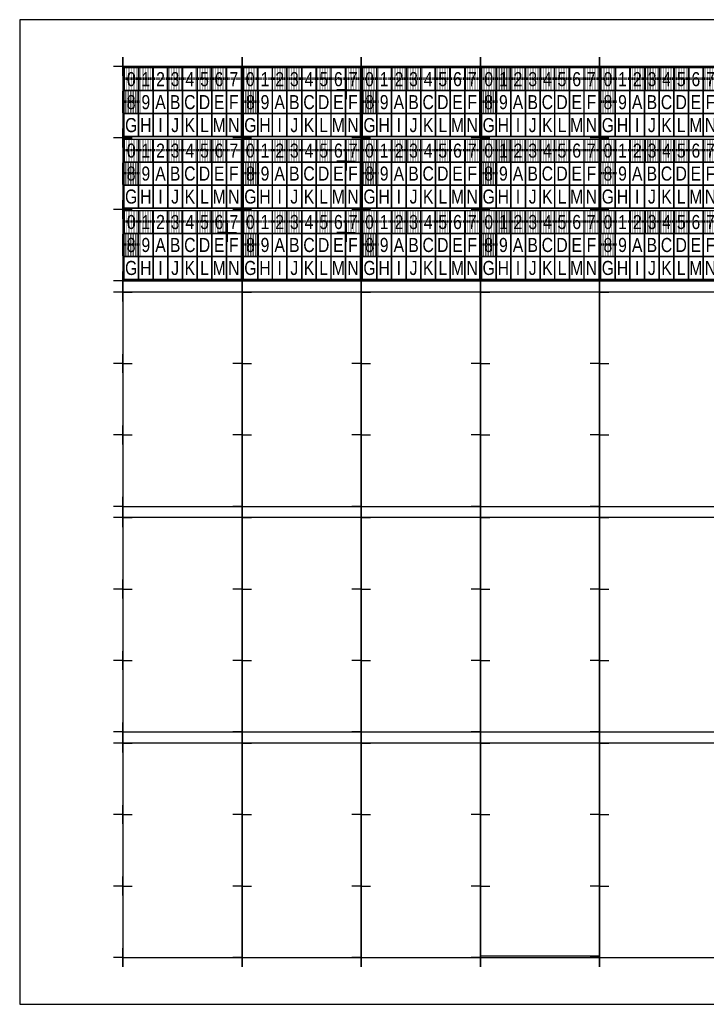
# Model space of a CAD drawing. Header units: millimetres. Extents: x 0 to 297, y 0 to 210.
# Tile 1 of 2: x 0 to 146, y 0 to 210. Entities that reach past the tile are written whole.
import ezdxf
from ezdxf.enums import TextEntityAlignment as Align

# ---------------------------------------------------------------- set-up
doc = ezdxf.new("R2010")
doc.units = ezdxf.units.MM
doc.header["$MEASUREMENT"] = 0
for name, color, linetype in [('5_GREEN', 3, 'Continuous'), ('CHARACTER_TEXT', 7, 'Continuous'), ('COLOUR_TEXT', 7, 'Continuous'), ('CUT_POINT', 253, 'Continuous')]:
    doc.layers.add(name, color=color, linetype=linetype)
for name, color, linetype, plot in [('INNER_LABEL_BOUNDARY', 7, 'Continuous', False), ('INVISIBLE_TEXT', 7, 'Continuous', False), ('LABEL_BOUNDARY', 2, 'Continuous', False), ('PAGE_BOUNDARY', 7, 'Continuous', False)]:
    doc.layers.add(name, color=color, linetype=linetype, plot=plot)
doc.layers.get('INVISIBLE_TEXT').off()
doc.styles.get("Standard").update_dxf_attribs({"font": 'arial.ttf'})

# ---------------------------------------------------------------- blocks, each defined once
blk = doc.blocks.new('AVERY_SINGLE_457_254')
at = {"layer": 'LABEL_BOUNDARY'}
for p, q in [((0, 0), (0, 0)), ((0, 0), (0, -25.4)), ((45.7, 0), (0, 0)), ((45.7, -25.4), (45.7, 0)), ((0, -25.4), (45.7, -25.4))]:
    blk.add_line(p, q, dxfattribs=at)
blk = doc.blocks.new('CUT_POINT')
at = {"layer": 'CUT_POINT'}
for p, q in [((-2, 0), (2, 0)), ((2, 0), (-2, 0)), ((0, 0), (0, 2)), ((0, 0), (0, -2))]:
    blk.add_line(p, q, dxfattribs=at)
blk = doc.blocks.new('3_LINE_LABEL')
at = {"layer": 'INNER_LABEL_BOUNDARY'}
for p, q in [((0.2, 15), (25.2, 15)), ((0.2, 15), (0.2, 10.1)), ((12.7, 15), (12.7, 10.1)), ((25.2, 15), (25.2, 10.1)), ((0.2, 10.1), (25.2, 10.1)), ((0.2, 10.1), (0.2, 5.2)), ((12.7, 10.1), (12.7, 5.2)), ((25.2, 10.1), (25.2, 5.2)), ((0.2, 5.2), (25.2, 5.2)), ((0.2, 5.2), (0.2, 0.3)), ((12.7, 5.2), (12.7, 0.3)), ((25.2, 5.2), (25.2, 0.3)), ((0.2, 0.3), (25.2, 0.3))]:
    blk.add_line(p, q, dxfattribs=at)
at = {"layer": 'COLOUR_TEXT'}
for tag, p in [('ID_TOP', (12.7, 12.55)), ('ID_MIDDLE', (12.7, 7.65)), ('ID_BOTTOM', (12.7, 2.75))]:
    blk.add_attdef(tag, text='', height=3, dxfattribs=at).set_placement(p, align=Align.MIDDLE_CENTER)
blk = doc.blocks.new('BLOB_4')
at = {"layer": 'COLOUR_TEXT'}
blk.add_lwpolyline([(0, 4.9), (3.12, 4.9), (3.12, 0), (0, 0)], close=True, dxfattribs=at)
at = {"layer": 'CHARACTER_TEXT', "color": 255, "width": 0.8}
blk.add_attdef('C_W', text='', height=3, dxfattribs=at).set_placement((1.56, 2.45), align=Align.MIDDLE_CENTER)
at = {"layer": 'CHARACTER_TEXT', "color": 7, "width": 0.8}
blk.add_attdef('C_B', text='', height=3, dxfattribs=at).set_placement((1.56, 2.45), align=Align.MIDDLE_CENTER)
at = {"layer": 'COLOUR_TEXT', "color": 0, "flags": 1}
blk.add_attdef('VER_NSB', (0.1, 5.77), '', height=3, dxfattribs=at)
at = {"layer": 'COLOUR_TEXT', "color": 40, "width": 0.03}
blk.add_attdef('3_ORANGE', text='', height=4.7, dxfattribs=at).set_placement((1.56, 2.45), align=Align.MIDDLE_CENTER)
at = {"layer": 'COLOUR_TEXT', "color": 2, "width": 0.03}
blk.add_attdef('4_YELLOW', text='', height=4.7, dxfattribs=at).set_placement((1.56, 2.45), align=Align.MIDDLE_CENTER)
at = {"layer": 'COLOUR_TEXT', "color": 34, "width": 0.03}
blk.add_attdef('1_BROWN', text='', height=4.7, dxfattribs=at).set_placement((1.56, 2.45), align=Align.MIDDLE_CENTER)
at = {"layer": 'COLOUR_TEXT', "color": 6, "width": 0.03}
blk.add_attdef('7_VIOLET', text='', height=4.7, dxfattribs=at).set_placement((1.56, 2.45), align=Align.MIDDLE_CENTER)
at = {"layer": 'COLOUR_TEXT', "color": 3, "width": 0.03}
blk.add_attdef('5_GREEN', text='', height=4.7, dxfattribs=at).set_placement((1.56, 2.45), align=Align.MIDDLE_CENTER)
at = {"layer": 'COLOUR_TEXT', "color": 250, "width": 0.03}
blk.add_attdef('0_BLACK', text='', height=4.7, dxfattribs=at).set_placement((1.56, 2.45), align=Align.MIDDLE_CENTER)
at = {"layer": 'COLOUR_TEXT', "color": 5, "width": 0.03}
blk.add_attdef('6_BLUE', text='', height=4.7, dxfattribs=at).set_placement((1.56, 2.45), align=Align.MIDDLE_CENTER)
at = {"layer": 'COLOUR_TEXT', "color": 9, "width": 0.03}
blk.add_attdef('8_GREY', text='', height=4.7, dxfattribs=at).set_placement((1.56, 2.45), align=Align.MIDDLE_CENTER)
at = {"layer": 'COLOUR_TEXT', "color": 1, "width": 0.03}
blk.add_attdef('2_RED', text='', height=4.7, dxfattribs=at).set_placement((1.56, 2.45), align=Align.MIDDLE_CENTER)

msp = doc.modelspace()

# ---------------------------------------------------------------- linework, layer by layer
at = {"layer": 'INNER_LABEL_BOUNDARY'}
msp.add_line((123.4, 10.3), (98.4, 10.3), dxfattribs=at)
at = {"layer": 'PAGE_BOUNDARY'}
msp.add_lwpolyline([(297, 0), (297, 210), (0, 210), (0, 0)], close=True, dxfattribs=at)

# ---------------------------------------------------------------- block references
at = {"layer": '5_GREEN', "rotation": 90}
msp.add_blockref('AVERY_SINGLE_457_254', (123.6, 58.1), dxfattribs=at)
at = {"layer": 'CHARACTER_TEXT', "color": 0}
for p, values in [((22.2, 194.87), {'0_BLACK': 'HHHHHHHHHHHHHHHHHHHHH', 'C_W': '0'}), ((25.32, 194.87), {'1_BROWN': 'HHHHHHHHHHHHHHHHHHHHH', 'C_W': '1'}), ((28.45, 194.87), {'2_RED': 'HHHHHHHHHHHHHHHHHHHHH', 'C_W': '2'}), ((31.57, 194.87), {'3_ORANGE': 'HHHHHHHHHHHHHHHHHHHHH', 'C_W': '3'}), ((34.7, 194.87), {'4_YELLOW': 'HHHHHHHHHHHHHHHHHHHHH', 'C_B': '4'}), ((37.82, 194.87), {'5_GREEN': 'HHHHHHHHHHHHHHHHHHHHH', 'C_B': '5'}), ((40.95, 194.87), {'6_BLUE': 'HHHHHHHHHHHHHHHHHHHHH', 'C_W': '6'}), ((44.08, 194.87), {'7_VIOLET': 'HHHHHHHHHHHHHHHHHHHHH', 'C_B': '7'}), ((47.6, 194.87), {'0_BLACK': 'HHHHHHHHHHHHHHHHHHHHH', 'C_W': '0'}), ((50.72, 194.87), {'1_BROWN': 'HHHHHHHHHHHHHHHHHHHHH', 'C_W': '1'}), ((53.85, 194.87), {'2_RED': 'HHHHHHHHHHHHHHHHHHHHH', 'C_W': '2'}), ((56.97, 194.87), {'3_ORANGE': 'HHHHHHHHHHHHHHHHHHHHH', 'C_W': '3'}), ((60.1, 194.87), {'4_YELLOW': 'HHHHHHHHHHHHHHHHHHHHH', 'C_B': '4'}), ((63.22, 194.87), {'5_GREEN': 'HHHHHHHHHHHHHHHHHHHHH', 'C_B': '5'}), ((66.35, 194.87), {'6_BLUE': 'HHHHHHHHHHHHHHHHHHHHH', 'C_W': '6'}), ((69.47, 194.87), {'7_VIOLET': 'HHHHHHHHHHHHHHHHHHHHH', 'C_B': '7'}), ((73, 194.87), {'0_BLACK': 'HHHHHHHHHHHHHHHHHHHHH', 'C_W': '0'}), ((76.12, 194.87), {'1_BROWN': 'HHHHHHHHHHHHHHHHHHHHH', 'C_W': '1'}), ((79.25, 194.87), {'2_RED': 'HHHHHHHHHHHHHHHHHHHHH', 'C_W': '2'}), ((82.38, 194.87), {'3_ORANGE': 'HHHHHHHHHHHHHHHHHHHHH', 'C_W': '3'}), ((85.5, 194.87), {'4_YELLOW': 'HHHHHHHHHHHHHHHHHHHHH', 'C_B': '4'}), ((88.62, 194.87), {'5_GREEN': 'HHHHHHHHHHHHHHHHHHHHH', 'C_B': '5'}), ((91.75, 194.87), {'6_BLUE': 'HHHHHHHHHHHHHHHHHHHHH', 'C_W': '6'}), ((94.88, 194.87), {'7_VIOLET': 'HHHHHHHHHHHHHHHHHHHHH', 'C_B': '7'}), ((98.4, 194.87), {'0_BLACK': 'HHHHHHHHHHHHHHHHHHHHH', 'C_W': '0'}), ((101.53, 194.87), {'1_BROWN': 'HHHHHHHHHHHHHHHHHHHHH', 'C_W': '1'}), ((104.65, 194.87), {'2_RED': 'HHHHHHHHHHHHHHHHHHHHH', 'C_W': '2'}), ((107.78, 194.87), {'3_ORANGE': 'HHHHHHHHHHHHHHHHHHHHH', 'C_W': '3'}), ((110.9, 194.87), {'4_YELLOW': 'HHHHHHHHHHHHHHHHHHHHH', 'C_B': '4'}), ((114.03, 194.87), {'5_GREEN': 'HHHHHHHHHHHHHHHHHHHHH', 'C_B': '5'}), ((117.15, 194.87), {'6_BLUE': 'HHHHHHHHHHHHHHHHHHHHH', 'C_W': '6'}), ((120.28, 194.87), {'7_VIOLET': 'HHHHHHHHHHHHHHHHHHHHH', 'C_B': '7'}), ((123.8, 194.87), {'0_BLACK': 'HHHHHHHHHHHHHHHHHHHHH', 'C_W': '0'}), ((126.92, 194.87), {'1_BROWN': 'HHHHHHHHHHHHHHHHHHHHH', 'C_W': '1'}), ((130.05, 194.87), {'2_RED': 'HHHHHHHHHHHHHHHHHHHHH', 'C_W': '2'}), ((133.18, 194.87), {'3_ORANGE': 'HHHHHHHHHHHHHHHHHHHHH', 'C_W': '3'}), ((136.3, 194.87), {'4_YELLOW': 'HHHHHHHHHHHHHHHHHHHHH', 'C_B': '4'}), ((139.43, 194.87), {'5_GREEN': 'HHHHHHHHHHHHHHHHHHHHH', 'C_B': '5'}), ((142.55, 194.87), {'6_BLUE': 'HHHHHHHHHHHHHHHHHHHHH', 'C_W': '6'}), ((145.68, 194.87), {'7_VIOLET': 'HHHHHHHHHHHHHHHHHHHHH', 'C_B': '7'}), ((22.2, 189.97), {'8_GREY': 'HHHHHHHHHHHHHHHHHHHHHH', 'C_B': '8'}), ((25.32, 189.97), {'C_B': '9'}), ((28.45, 189.97), {'C_B': 'A'}), ((31.57, 189.97), {'C_B': 'B'}), ((34.7, 189.97), {'C_B': 'C'}), ((37.82, 189.97), {'C_B': 'D'}), ((40.95, 189.97), {'C_B': 'E'}), ((44.08, 189.97), {'C_B': 'F'}), ((47.6, 189.97), {'8_GREY': 'HHHHHHHHHHHHHHHHHHHHHH', 'C_B': '8'}), ((50.72, 189.97), {'C_B': '9'}), ((53.85, 189.97), {'C_B': 'A'}), ((56.97, 189.97), {'C_B': 'B'}), ((60.1, 189.97), {'C_B': 'C'}), ((63.22, 189.97), {'C_B': 'D'}), ((66.35, 189.97), {'C_B': 'E'}), ((69.47, 189.97), {'C_B': 'F'}), ((73, 189.97), {'8_GREY': 'HHHHHHHHHHHHHHHHHHHHHH', 'C_B': '8'}), ((76.12, 189.97), {'C_B': '9'}), ((79.25, 189.97), {'C_B': 'A'}), ((82.38, 189.97), {'C_B': 'B'}), ((85.5, 189.97), {'C_B': 'C'}), ((88.62, 189.97), {'C_B': 'D'}), ((91.75, 189.97), {'C_B': 'E'}), ((94.88, 189.97), {'C_B': 'F'}), ((98.4, 189.97), {'8_GREY': 'HHHHHHHHHHHHHHHHHHHHHH', 'C_B': '8'}), ((101.53, 189.97), {'C_B': '9'}), ((104.65, 189.97), {'C_B': 'A'}), ((107.78, 189.97), {'C_B': 'B'}), ((110.9, 189.97), {'C_B': 'C'}), ((114.03, 189.97), {'C_B': 'D'}), ((117.15, 189.97), {'C_B': 'E'}), ((120.28, 189.97), {'C_B': 'F'}), ((123.8, 189.97), {'8_GREY': 'HHHHHHHHHHHHHHHHHHHHHH', 'C_B': '8'}), ((126.92, 189.97), {'C_B': '9'}), ((130.05, 189.97), {'C_B': 'A'}), ((133.18, 189.97), {'C_B': 'B'}), ((136.3, 189.97), {'C_B': 'C'}), ((139.43, 189.97), {'C_B': 'D'}), ((142.55, 189.97), {'C_B': 'E'}), ((145.68, 189.97), {'C_B': 'F'}), ((22.2, 185.07), {'C_B': 'G'}), ((25.32, 185.07), {'C_B': 'H'}), ((28.45, 185.07), {'C_B': 'I'}), ((31.57, 185.07), {'C_B': 'J'}), ((34.7, 185.07), {'C_B': 'K'}), ((37.82, 185.07), {'C_B': 'L'}), ((40.95, 185.07), {'C_B': 'M'}), ((44.08, 185.07), {'C_B': 'N'}), ((47.6, 185.07), {'C_B': 'G'}), ((50.72, 185.07), {'C_B': 'H'}), ((53.85, 185.07), {'C_B': 'I'}), ((56.97, 185.07), {'C_B': 'J'}), ((60.1, 185.07), {'C_B': 'K'}), ((63.22, 185.07), {'C_B': 'L'}), ((66.35, 185.07), {'C_B': 'M'}), ((69.47, 185.07), {'C_B': 'N'}), ((73, 185.07), {'C_B': 'G'}), ((76.12, 185.07), {'C_B': 'H'}), ((79.25, 185.07), {'C_B': 'I'}), ((82.38, 185.07), {'C_B': 'J'}), ((85.5, 185.07), {'C_B': 'K'}), ((88.62, 185.07), {'C_B': 'L'}), ((91.75, 185.07), {'C_B': 'M'}), ((94.88, 185.07), {'C_B': 'N'}), ((98.4, 185.07), {'C_B': 'G'}), ((101.53, 185.07), {'C_B': 'H'}), ((104.65, 185.07), {'C_B': 'I'}), ((107.78, 185.07), {'C_B': 'J'}), ((110.9, 185.07), {'C_B': 'K'}), ((114.03, 185.07), {'C_B': 'L'}), ((117.15, 185.07), {'C_B': 'M'}), ((120.28, 185.07), {'C_B': 'N'}), ((123.8, 185.07), {'C_B': 'G'}), ((126.92, 185.07), {'C_B': 'H'}), ((130.05, 185.07), {'C_B': 'I'}), ((133.18, 185.07), {'C_B': 'J'}), ((136.3, 185.07), {'C_B': 'K'}), ((139.43, 185.07), {'C_B': 'L'}), ((142.55, 185.07), {'C_B': 'M'}), ((145.68, 185.07), {'C_B': 'N'}), ((22.2, 179.63), {'0_BLACK': 'HHHHHHHHHHHHHHHHHHHHH', 'C_W': '0'}), ((25.32, 179.63), {'1_BROWN': 'HHHHHHHHHHHHHHHHHHHHH', 'C_W': '1'}), ((28.45, 179.63), {'2_RED': 'HHHHHHHHHHHHHHHHHHHHH', 'C_W': '2'}), ((31.57, 179.63), {'3_ORANGE': 'HHHHHHHHHHHHHHHHHHHHH', 'C_W': '3'}), ((34.7, 179.63), {'4_YELLOW': 'HHHHHHHHHHHHHHHHHHHHH', 'C_B': '4'}), ((37.82, 179.63), {'5_GREEN': 'HHHHHHHHHHHHHHHHHHHHH', 'C_B': '5'}), ((40.95, 179.63), {'6_BLUE': 'HHHHHHHHHHHHHHHHHHHHH', 'C_W': '6'}), ((44.08, 179.63), {'7_VIOLET': 'HHHHHHHHHHHHHHHHHHHHH', 'C_B': '7'}), ((47.6, 179.63), {'0_BLACK': 'HHHHHHHHHHHHHHHHHHHHH', 'C_W': '0'}), ((50.72, 179.63), {'1_BROWN': 'HHHHHHHHHHHHHHHHHHHHH', 'C_W': '1'}), ((53.85, 179.63), {'2_RED': 'HHHHHHHHHHHHHHHHHHHHH', 'C_W': '2'}), ((56.97, 179.63), {'3_ORANGE': 'HHHHHHHHHHHHHHHHHHHHH', 'C_W': '3'}), ((60.1, 179.63), {'4_YELLOW': 'HHHHHHHHHHHHHHHHHHHHH', 'C_B': '4'}), ((63.22, 179.63), {'5_GREEN': 'HHHHHHHHHHHHHHHHHHHHH', 'C_B': '5'}), ((66.35, 179.63), {'6_BLUE': 'HHHHHHHHHHHHHHHHHHHHH', 'C_W': '6'}), ((69.47, 179.63), {'7_VIOLET': 'HHHHHHHHHHHHHHHHHHHHH', 'C_B': '7'}), ((73, 179.63), {'0_BLACK': 'HHHHHHHHHHHHHHHHHHHHH', 'C_W': '0'}), ((76.12, 179.63), {'1_BROWN': 'HHHHHHHHHHHHHHHHHHHHH', 'C_W': '1'}), ((79.25, 179.63), {'2_RED': 'HHHHHHHHHHHHHHHHHHHHH', 'C_W': '2'}), ((82.38, 179.63), {'3_ORANGE': 'HHHHHHHHHHHHHHHHHHHHH', 'C_W': '3'}), ((85.5, 179.63), {'4_YELLOW': 'HHHHHHHHHHHHHHHHHHHHH', 'C_B': '4'}), ((88.62, 179.63), {'5_GREEN': 'HHHHHHHHHHHHHHHHHHHHH', 'C_B': '5'}), ((91.75, 179.63), {'6_BLUE': 'HHHHHHHHHHHHHHHHHHHHH', 'C_W': '6'}), ((94.88, 179.63), {'7_VIOLET': 'HHHHHHHHHHHHHHHHHHHHH', 'C_B': '7'}), ((98.4, 179.63), {'0_BLACK': 'HHHHHHHHHHHHHHHHHHHHH', 'C_W': '0'}), ((101.53, 179.63), {'1_BROWN': 'HHHHHHHHHHHHHHHHHHHHH', 'C_W': '1'}), ((104.65, 179.63), {'2_RED': 'HHHHHHHHHHHHHHHHHHHHH', 'C_W': '2'}), ((107.78, 179.63), {'3_ORANGE': 'HHHHHHHHHHHHHHHHHHHHH', 'C_W': '3'}), ((110.9, 179.63), {'4_YELLOW': 'HHHHHHHHHHHHHHHHHHHHH', 'C_B': '4'}), ((114.03, 179.63), {'5_GREEN': 'HHHHHHHHHHHHHHHHHHHHH', 'C_B': '5'}), ((117.15, 179.63), {'6_BLUE': 'HHHHHHHHHHHHHHHHHHHHH', 'C_W': '6'}), ((120.28, 179.63), {'7_VIOLET': 'HHHHHHHHHHHHHHHHHHHHH', 'C_B': '7'}), ((123.8, 179.63), {'0_BLACK': 'HHHHHHHHHHHHHHHHHHHHH', 'C_W': '0'}), ((126.92, 179.63), {'1_BROWN': 'HHHHHHHHHHHHHHHHHHHHH', 'C_W': '1'}), ((130.05, 179.63), {'2_RED': 'HHHHHHHHHHHHHHHHHHHHH', 'C_W': '2'}), ((133.18, 179.63), {'3_ORANGE': 'HHHHHHHHHHHHHHHHHHHHH', 'C_W': '3'}), ((136.3, 179.63), {'4_YELLOW': 'HHHHHHHHHHHHHHHHHHHHH', 'C_B': '4'}), ((139.43, 179.63), {'5_GREEN': 'HHHHHHHHHHHHHHHHHHHHH', 'C_B': '5'}), ((142.55, 179.63), {'6_BLUE': 'HHHHHHHHHHHHHHHHHHHHH', 'C_W': '6'}), ((145.68, 179.63), {'7_VIOLET': 'HHHHHHHHHHHHHHHHHHHHH', 'C_B': '7'}), ((22.2, 174.73), {'8_GREY': 'HHHHHHHHHHHHHHHHHHHHHH', 'C_B': '8'}), ((25.32, 174.73), {'C_B': '9'}), ((28.45, 174.73), {'C_B': 'A'}), ((31.57, 174.73), {'C_B': 'B'}), ((34.7, 174.73), {'C_B': 'C'}), ((37.82, 174.73), {'C_B': 'D'}), ((40.95, 174.73), {'C_B': 'E'}), ((44.08, 174.73), {'C_B': 'F'}), ((47.6, 174.73), {'8_GREY': 'HHHHHHHHHHHHHHHHHHHHHH', 'C_B': '8'}), ((50.72, 174.73), {'C_B': '9'}), ((53.85, 174.73), {'C_B': 'A'}), ((56.97, 174.73), {'C_B': 'B'}), ((60.1, 174.73), {'C_B': 'C'}), ((63.22, 174.73), {'C_B': 'D'}), ((66.35, 174.73), {'C_B': 'E'}), ((69.47, 174.73), {'C_B': 'F'}), ((73, 174.73), {'8_GREY': 'HHHHHHHHHHHHHHHHHHHHHH', 'C_B': '8'}), ((76.12, 174.73), {'C_B': '9'}), ((79.25, 174.73), {'C_B': 'A'}), ((82.38, 174.73), {'C_B': 'B'}), ((85.5, 174.73), {'C_B': 'C'}), ((88.62, 174.73), {'C_B': 'D'}), ((91.75, 174.73), {'C_B': 'E'}), ((94.88, 174.73), {'C_B': 'F'}), ((98.4, 174.73), {'8_GREY': 'HHHHHHHHHHHHHHHHHHHHHH', 'C_B': '8'}), ((101.53, 174.73), {'C_B': '9'}), ((104.65, 174.73), {'C_B': 'A'}), ((107.78, 174.73), {'C_B': 'B'}), ((110.9, 174.73), {'C_B': 'C'}), ((114.03, 174.73), {'C_B': 'D'}), ((117.15, 174.73), {'C_B': 'E'}), ((120.28, 174.73), {'C_B': 'F'}), ((123.8, 174.73), {'8_GREY': 'HHHHHHHHHHHHHHHHHHHHHH', 'C_B': '8'}), ((126.92, 174.73), {'C_B': '9'}), ((130.05, 174.73), {'C_B': 'A'}), ((133.18, 174.73), {'C_B': 'B'}), ((136.3, 174.73), {'C_B': 'C'}), ((139.43, 174.73), {'C_B': 'D'}), ((142.55, 174.73), {'C_B': 'E'}), ((145.68, 174.73), {'C_B': 'F'}), ((22.2, 169.83), {'C_B': 'G'}), ((25.32, 169.83), {'C_B': 'H'}), ((28.45, 169.83), {'C_B': 'I'}), ((31.57, 169.83), {'C_B': 'J'}), ((34.7, 169.83), {'C_B': 'K'}), ((37.82, 169.83), {'C_B': 'L'}), ((40.95, 169.83), {'C_B': 'M'}), ((44.08, 169.83), {'C_B': 'N'}), ((47.6, 169.83), {'C_B': 'G'}), ((50.72, 169.83), {'C_B': 'H'}), ((53.85, 169.83), {'C_B': 'I'}), ((56.97, 169.83), {'C_B': 'J'}), ((60.1, 169.83), {'C_B': 'K'}), ((63.22, 169.83), {'C_B': 'L'}), ((66.35, 169.83), {'C_B': 'M'}), ((69.47, 169.83), {'C_B': 'N'}), ((73, 169.83), {'C_B': 'G'}), ((76.12, 169.83), {'C_B': 'H'}), ((79.25, 169.83), {'C_B': 'I'}), ((82.38, 169.83), {'C_B': 'J'}), ((85.5, 169.83), {'C_B': 'K'}), ((88.62, 169.83), {'C_B': 'L'}), ((91.75, 169.83), {'C_B': 'M'}), ((94.88, 169.83), {'C_B': 'N'}), ((98.4, 169.83), {'C_B': 'G'}), ((101.53, 169.83), {'C_B': 'H'}), ((104.65, 169.83), {'C_B': 'I'}), ((107.78, 169.83), {'C_B': 'J'}), ((110.9, 169.83), {'C_B': 'K'}), ((114.03, 169.83), {'C_B': 'L'}), ((117.15, 169.83), {'C_B': 'M'}), ((120.28, 169.83), {'C_B': 'N'}), ((123.8, 169.83), {'C_B': 'G'}), ((126.92, 169.83), {'C_B': 'H'}), ((130.05, 169.83), {'C_B': 'I'}), ((133.18, 169.83), {'C_B': 'J'}), ((136.3, 169.83), {'C_B': 'K'}), ((139.43, 169.83), {'C_B': 'L'}), ((142.55, 169.83), {'C_B': 'M'}), ((145.68, 169.83), {'C_B': 'N'}), ((22.2, 164.4), {'0_BLACK': 'HHHHHHHHHHHHHHHHHHHHH', 'C_W': '0'}), ((25.32, 164.4), {'1_BROWN': 'HHHHHHHHHHHHHHHHHHHHH', 'C_W': '1'}), ((28.45, 164.4), {'2_RED': 'HHHHHHHHHHHHHHHHHHHHH', 'C_W': '2'}), ((31.57, 164.4), {'3_ORANGE': 'HHHHHHHHHHHHHHHHHHHHH', 'C_W': '3'}), ((34.7, 164.4), {'4_YELLOW': 'HHHHHHHHHHHHHHHHHHHHH', 'C_B': '4'}), ((37.82, 164.4), {'5_GREEN': 'HHHHHHHHHHHHHHHHHHHHH', 'C_B': '5'}), ((40.95, 164.4), {'6_BLUE': 'HHHHHHHHHHHHHHHHHHHHH', 'C_W': '6'}), ((44.08, 164.4), {'7_VIOLET': 'HHHHHHHHHHHHHHHHHHHHH', 'C_B': '7'}), ((47.6, 164.4), {'0_BLACK': 'HHHHHHHHHHHHHHHHHHHHH', 'C_W': '0'}), ((50.72, 164.4), {'1_BROWN': 'HHHHHHHHHHHHHHHHHHHHH', 'C_W': '1'}), ((53.85, 164.4), {'2_RED': 'HHHHHHHHHHHHHHHHHHHHH', 'C_W': '2'}), ((56.97, 164.4), {'3_ORANGE': 'HHHHHHHHHHHHHHHHHHHHH', 'C_W': '3'}), ((60.1, 164.4), {'4_YELLOW': 'HHHHHHHHHHHHHHHHHHHHH', 'C_B': '4'}), ((63.22, 164.4), {'5_GREEN': 'HHHHHHHHHHHHHHHHHHHHH', 'C_B': '5'}), ((66.35, 164.4), {'6_BLUE': 'HHHHHHHHHHHHHHHHHHHHH', 'C_W': '6'}), ((69.47, 164.4), {'7_VIOLET': 'HHHHHHHHHHHHHHHHHHHHH', 'C_B': '7'}), ((73, 164.4), {'0_BLACK': 'HHHHHHHHHHHHHHHHHHHHH', 'C_W': '0'}), ((76.12, 164.4), {'1_BROWN': 'HHHHHHHHHHHHHHHHHHHHH', 'C_W': '1'}), ((79.25, 164.4), {'2_RED': 'HHHHHHHHHHHHHHHHHHHHH', 'C_W': '2'}), ((82.38, 164.4), {'3_ORANGE': 'HHHHHHHHHHHHHHHHHHHHH', 'C_W': '3'}), ((85.5, 164.4), {'4_YELLOW': 'HHHHHHHHHHHHHHHHHHHHH', 'C_B': '4'}), ((88.62, 164.4), {'5_GREEN': 'HHHHHHHHHHHHHHHHHHHHH', 'C_B': '5'}), ((91.75, 164.4), {'6_BLUE': 'HHHHHHHHHHHHHHHHHHHHH', 'C_W': '6'}), ((94.88, 164.4), {'7_VIOLET': 'HHHHHHHHHHHHHHHHHHHHH', 'C_B': '7'}), ((98.4, 164.4), {'0_BLACK': 'HHHHHHHHHHHHHHHHHHHHH', 'C_W': '0'}), ((101.53, 164.4), {'1_BROWN': 'HHHHHHHHHHHHHHHHHHHHH', 'C_W': '1'}), ((104.65, 164.4), {'2_RED': 'HHHHHHHHHHHHHHHHHHHHH', 'C_W': '2'}), ((107.78, 164.4), {'3_ORANGE': 'HHHHHHHHHHHHHHHHHHHHH', 'C_W': '3'}), ((110.9, 164.4), {'4_YELLOW': 'HHHHHHHHHHHHHHHHHHHHH', 'C_B': '4'}), ((114.03, 164.4), {'5_GREEN': 'HHHHHHHHHHHHHHHHHHHHH', 'C_B': '5'}), ((117.15, 164.4), {'6_BLUE': 'HHHHHHHHHHHHHHHHHHHHH', 'C_W': '6'}), ((120.28, 164.4), {'7_VIOLET': 'HHHHHHHHHHHHHHHHHHHHH', 'C_B': '7'}), ((123.8, 164.4), {'0_BLACK': 'HHHHHHHHHHHHHHHHHHHHH', 'C_W': '0'}), ((126.92, 164.4), {'1_BROWN': 'HHHHHHHHHHHHHHHHHHHHH', 'C_W': '1'}), ((130.05, 164.4), {'2_RED': 'HHHHHHHHHHHHHHHHHHHHH', 'C_W': '2'}), ((133.18, 164.4), {'3_ORANGE': 'HHHHHHHHHHHHHHHHHHHHH', 'C_W': '3'}), ((136.3, 164.4), {'4_YELLOW': 'HHHHHHHHHHHHHHHHHHHHH', 'C_B': '4'}), ((139.43, 164.4), {'5_GREEN': 'HHHHHHHHHHHHHHHHHHHHH', 'C_B': '5'}), ((142.55, 164.4), {'6_BLUE': 'HHHHHHHHHHHHHHHHHHHHH', 'C_W': '6'}), ((145.68, 164.4), {'7_VIOLET': 'HHHHHHHHHHHHHHHHHHHHH', 'C_B': '7'}), ((22.2, 159.5), {'8_GREY': 'HHHHHHHHHHHHHHHHHHHHHH', 'C_B': '8'}), ((25.32, 159.5), {'C_B': '9'}), ((28.45, 159.5), {'C_B': 'A'}), ((31.57, 159.5), {'C_B': 'B'}), ((34.7, 159.5), {'C_B': 'C'}), ((37.82, 159.5), {'C_B': 'D'}), ((40.95, 159.5), {'C_B': 'E'}), ((44.08, 159.5), {'C_B': 'F'}), ((47.6, 159.5), {'8_GREY': 'HHHHHHHHHHHHHHHHHHHHHH', 'C_B': '8'}), ((50.72, 159.5), {'C_B': '9'}), ((53.85, 159.5), {'C_B': 'A'}), ((56.97, 159.5), {'C_B': 'B'}), ((60.1, 159.5), {'C_B': 'C'}), ((63.22, 159.5), {'C_B': 'D'}), ((66.35, 159.5), {'C_B': 'E'}), ((69.47, 159.5), {'C_B': 'F'}), ((73, 159.5), {'8_GREY': 'HHHHHHHHHHHHHHHHHHHHHH', 'C_B': '8'}), ((76.12, 159.5), {'C_B': '9'}), ((79.25, 159.5), {'C_B': 'A'}), ((82.38, 159.5), {'C_B': 'B'}), ((85.5, 159.5), {'C_B': 'C'}), ((88.62, 159.5), {'C_B': 'D'}), ((91.75, 159.5), {'C_B': 'E'}), ((94.88, 159.5), {'C_B': 'F'}), ((98.4, 159.5), {'8_GREY': 'HHHHHHHHHHHHHHHHHHHHHH', 'C_B': '8'}), ((101.53, 159.5), {'C_B': '9'}), ((104.65, 159.5), {'C_B': 'A'}), ((107.78, 159.5), {'C_B': 'B'}), ((110.9, 159.5), {'C_B': 'C'}), ((114.03, 159.5), {'C_B': 'D'}), ((117.15, 159.5), {'C_B': 'E'}), ((120.28, 159.5), {'C_B': 'F'}), ((123.8, 159.5), {'8_GREY': 'HHHHHHHHHHHHHHHHHHHHHH', 'C_B': '8'}), ((126.92, 159.5), {'C_B': '9'}), ((130.05, 159.5), {'C_B': 'A'}), ((133.18, 159.5), {'C_B': 'B'}), ((136.3, 159.5), {'C_B': 'C'}), ((139.43, 159.5), {'C_B': 'D'}), ((142.55, 159.5), {'C_B': 'E'}), ((145.68, 159.5), {'C_B': 'F'}), ((22.2, 154.6), {'C_B': 'G'}), ((25.32, 154.6), {'C_B': 'H'}), ((28.45, 154.6), {'C_B': 'I'}), ((31.57, 154.6), {'C_B': 'J'}), ((34.7, 154.6), {'C_B': 'K'}), ((37.82, 154.6), {'C_B': 'L'}), ((40.95, 154.6), {'C_B': 'M'}), ((44.08, 154.6), {'C_B': 'N'}), ((47.6, 154.6), {'C_B': 'G'}), ((50.72, 154.6), {'C_B': 'H'}), ((53.85, 154.6), {'C_B': 'I'}), ((56.97, 154.6), {'C_B': 'J'}), ((60.1, 154.6), {'C_B': 'K'}), ((63.22, 154.6), {'C_B': 'L'}), ((66.35, 154.6), {'C_B': 'M'}), ((69.47, 154.6), {'C_B': 'N'}), ((73, 154.6), {'C_B': 'G'}), ((76.12, 154.6), {'C_B': 'H'}), ((79.25, 154.6), {'C_B': 'I'}), ((82.38, 154.6), {'C_B': 'J'}), ((85.5, 154.6), {'C_B': 'K'}), ((88.62, 154.6), {'C_B': 'L'}), ((91.75, 154.6), {'C_B': 'M'}), ((94.88, 154.6), {'C_B': 'N'}), ((98.4, 154.6), {'C_B': 'G'}), ((101.53, 154.6), {'C_B': 'H'}), ((104.65, 154.6), {'C_B': 'I'}), ((107.78, 154.6), {'C_B': 'J'}), ((110.9, 154.6), {'C_B': 'K'}), ((114.03, 154.6), {'C_B': 'L'}), ((117.15, 154.6), {'C_B': 'M'}), ((120.28, 154.6), {'C_B': 'N'}), ((123.8, 154.6), {'C_B': 'G'}), ((126.92, 154.6), {'C_B': 'H'}), ((130.05, 154.6), {'C_B': 'I'}), ((133.18, 154.6), {'C_B': 'J'}), ((136.3, 154.6), {'C_B': 'K'}), ((139.43, 154.6), {'C_B': 'L'}), ((142.55, 154.6), {'C_B': 'M'}), ((145.68, 154.6), {'C_B': 'N'})]:
    msp.add_blockref('BLOB_4', p, dxfattribs=at).add_auto_attribs(values)
at = {"layer": 'CHARACTER_TEXT'}
for p in [(47.4, 184.77), (47.4, 169.53), (22, 154.3), (47.4, 154.3)]:
    msp.add_blockref('3_LINE_LABEL', p, dxfattribs=at)
at = {"layer": 'CUT_POINT', "rotation": 90}
for p in [(22, 200), (47.4, 200), (72.8, 200), (98.2, 200), (123.6, 200), (69.6, 195.07), (22, 184.77), (47.4, 184.77), (72.8, 184.77), (98.2, 184.77), (123.6, 184.77), (69.6, 179.83), (22, 169.53), (47.4, 169.53), (72.8, 169.53), (98.2, 169.53), (123.6, 169.53), (44.2, 164.6), (69.6, 164.6), (22, 154.3), (47.4, 154.3), (72.8, 154.3), (98.2, 154.3), (123.6, 154.3), (22, 151.9), (47.4, 151.9), (72.8, 151.9), (98.2, 151.9), (123.6, 151.9), (22, 136.67), (47.4, 136.67), (72.8, 136.67), (98.2, 136.67), (123.6, 136.67), (22, 121.43), (47.4, 121.43), (72.8, 121.43), (98.2, 121.43), (123.6, 121.43), (22, 106.2), (47.4, 106.2), (72.8, 106.2), (98.2, 106.2), (123.6, 106.2), (22, 103.8), (47.4, 103.8), (72.8, 103.8), (98.2, 103.8), (123.6, 103.8), (22, 88.57), (47.4, 88.57), (72.8, 88.57), (98.2, 88.57), (123.6, 88.57), (22, 73.33), (47.4, 73.33), (72.8, 73.33), (98.2, 73.33), (123.6, 73.33), (22, 58.1), (47.4, 58.1), (72.8, 58.1), (98.2, 58.1), (123.6, 58.1), (22, 55.7), (47.4, 55.7), (72.8, 55.7), (98.2, 55.7), (123.6, 55.7), (22, 40.47), (47.4, 40.47), (72.8, 40.47), (98.2, 40.47), (123.6, 40.47), (22, 25.23), (47.4, 25.23), (72.8, 25.23), (98.2, 25.23), (123.6, 25.23), (22, 10), (47.4, 10), (72.8, 10), (98.2, 10), (123.6, 10)]:
    msp.add_blockref('CUT_POINT', p, dxfattribs=at)
at = {"layer": 'INVISIBLE_TEXT', "color": 0}
for p in [(22, 184.77), (72.8, 184.77), (98.2, 184.77), (123.6, 184.77), (22, 169.53), (72.8, 169.53), (98.2, 169.53), (123.6, 169.53), (72.8, 154.3), (98.2, 154.3), (123.6, 154.3)]:
    msp.add_blockref('3_LINE_LABEL', p, dxfattribs=at)
at = {"layer": 'LABEL_BOUNDARY', "rotation": 90}
for p in [(22, 154.3), (47.4, 154.3), (72.8, 154.3), (98.2, 154.3), (123.6, 154.3), (22, 106.2), (47.4, 106.2), (72.8, 106.2), (98.2, 106.2), (123.6, 106.2), (22, 58.1), (47.4, 58.1), (72.8, 58.1), (98.2, 58.1), (22, 10), (47.4, 10), (72.8, 10), (98.2, 10), (123.6, 10)]:
    msp.add_blockref('AVERY_SINGLE_457_254', p, dxfattribs=at)

doc.saveas('drawing.dxf')
